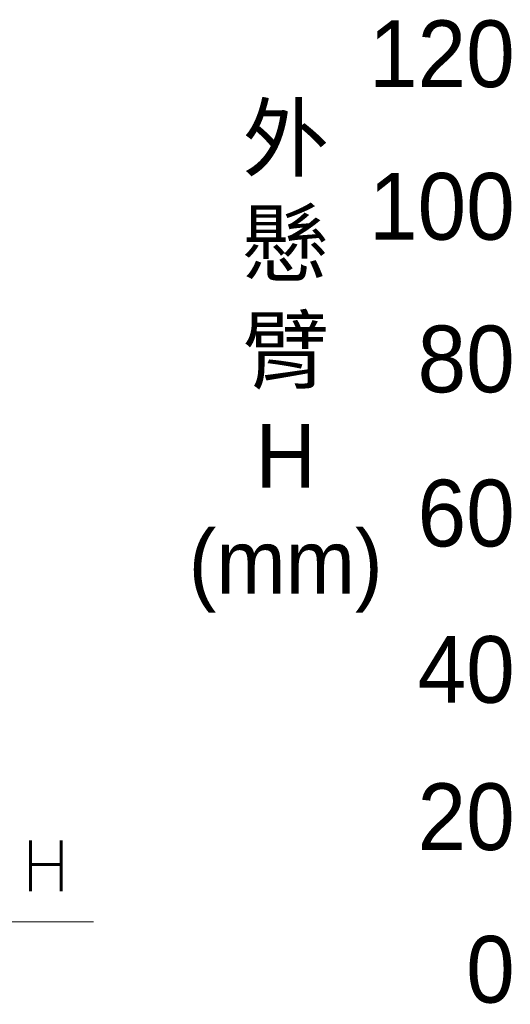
# Model space of a CAD drawing. Header units: millimetres. Extents: x 399 to 6076, y -1991 to 1602.
# Tile 32 of 256: x 2683 to 2779, y 840 to 1033. Entities that reach past the tile are written whole.
import ezdxf

# ---------------------------------------------------------------- set-up
doc = ezdxf.new("R2010")
doc.units = ezdxf.units.MM
doc.styles.get("Standard").update_dxf_attribs({"font": 'arial.ttf'})
doc.styles.add('尺寸標註', font='romans.shx', dxfattribs={"bigfont": 'CHINESET.SHX'})
doc.dimstyles.new('CNS4~1$0', dxfattribs={"dimtxt": 10, "dimasz": 7, "dimexe": 4, "dimexo": 4, "dimgap": 6, "dimtad": 1, "dimtoh": 1, "dimdsep": 46, "dimtxsty": '尺寸標註', "dimcen": 0, "dimclrd": 2, "dimclre": 2, "dimclrt": 3, "dimadec": 0, "dimazin": 2, "dimtp": 0.1, "dimtm": 0.1, "dimtfac": 0.71, "dimtmove": 0, "dimatfit": 0, "dimfxl": 0, "dimlwd": 13, "dimlwe": 13, "dimarcsym": 0})

# ---------------------------------------------------------------- blocks, each defined once
blk = doc.blocks.new('*D438')
at = {"color": 2, "lineweight": 13}
for p, q in [((2639.79, 894.13), (2639.79, 851.84)), ((2664.79, 878.31), (2664.79, 851.84)), ((2632.79, 855.84), (2625.79, 855.84)), ((2639.79, 855.84), (2664.79, 855.84)), ((2671.79, 855.84), (2697.46, 855.84))]:
    blk.add_line(p, q, dxfattribs=at)
at = {"color": 2}
for points in [[(2632.79, 857), (2632.79, 854.67), (2639.79, 855.84)], [(2671.79, 857), (2671.79, 854.67), (2664.79, 855.84)]]:
    blk.add_solid(points, dxfattribs=at)
at = {"layer": 'Defpoints', "color": 0}
for p in [(2639.79, 898.13), (2664.79, 882.31), (2664.79, 855.84)]:
    blk.add_point(p, dxfattribs=at)
at = {"color": 3, "insert": (2688.12, 866.84), "char_height": 10, "attachment_point": 5, "style": '尺寸標註'}
blk.add_mtext('H', dxfattribs=at)

msp = doc.modelspace()

# ---------------------------------------------------------------- texts
at = {"color": 0}
for s, insert, char_height, width, attachment_point in [('{\\fPMingLiU|b0|i0|c136|p18;120}', (2780.228, 1026.412), 13.12093, 19.20913, 6), ('{\\fPMingLiU|b0|i0|c136|p18;外\\P懸\\P臂\\PH\\P(mm)}', (2735.228, 966.412), 12.49612, 43.75488, 5), ('{\\fPMingLiU|b0|i0|c136|p18;100}', (2780.228, 996.412), 13.12093, 19.20913, 6), ('{\\fPMingLiU|b0|i0|c136|p18;80}', (2780.228, 966.412), 13.12093, 19.20913, 6), ('{\\fPMingLiU|b0|i0|c136|p18;60}', (2780.228, 936.112), 13.12093, 19.20913, 6), ('{\\fPMingLiU|b0|i0|c136|p18;40}', (2780.228, 905.362), 13.12093, 19.20913, 6), ('{\\fPMingLiU|b0|i0|c136|p18;20}', (2780.228, 876.412), 13.12093, 19.20913, 6), ('{\\fPMingLiU|b0|i0|c136|p18;0}', (2780.228, 846.412), 13.12093, 19.20913, 6)]:
    msp.add_mtext(s, dxfattribs=dict(at, insert=insert, char_height=char_height, width=width, attachment_point=attachment_point))

# ---------------------------------------------------------------- dimensions: what is measured, and where the dimension line sits
dim = msp.add_linear_dim(base=(2664.792, 855.838), p1=(2639.791, 898.132), p2=(2664.792, 882.307), text='H', dimstyle='CNS4~1$0', override={"dimarcsym": 1})
dim.commit()
dim.dimension.update_dxf_attribs({"geometry": '*D438', "text_midpoint": (2688.125, 866.838)})

doc.saveas('drawing.dxf')
